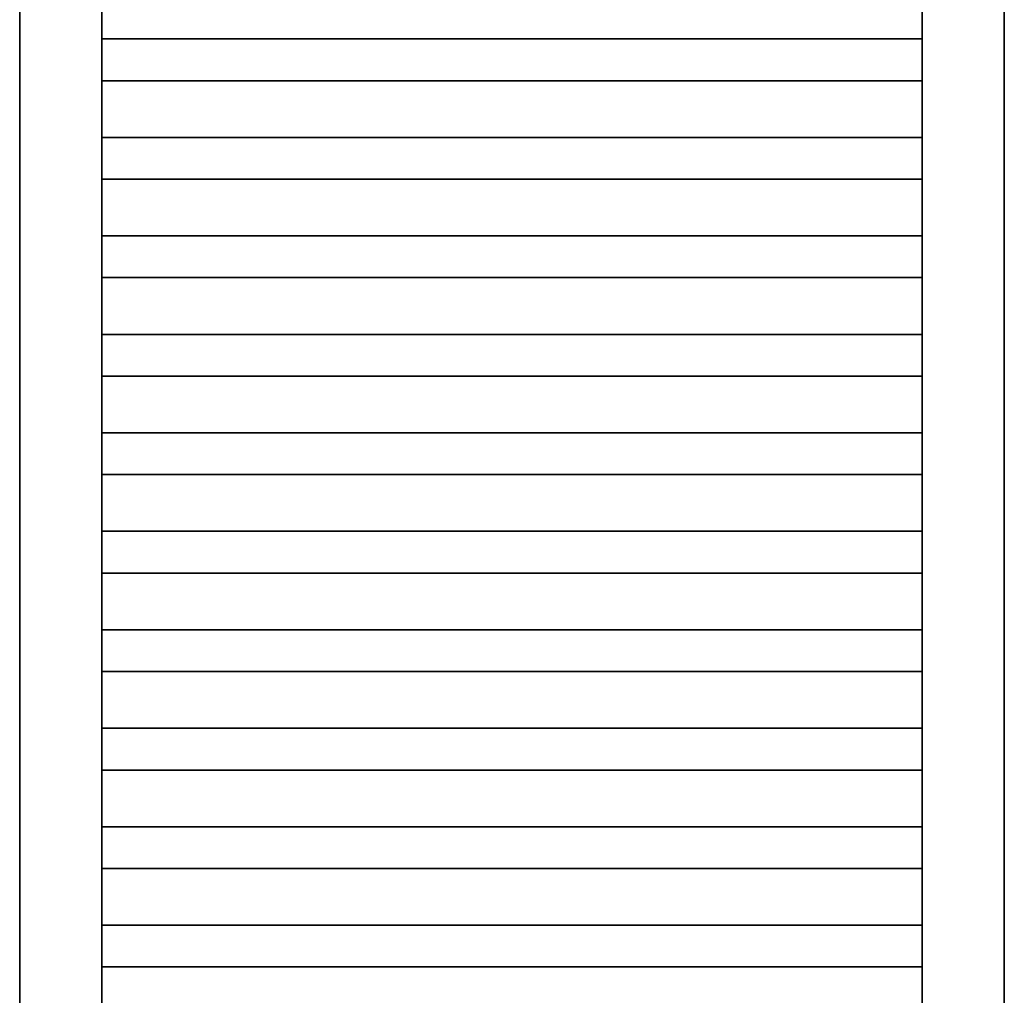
# Model space of a CAD drawing. Header units: millimetres. Extents: x 14365 to 105143, y -126377 to -22383.
# Tile 50 of 191: x 45563 to 46163, y -122555 to -121961. Entities that reach past the tile are written whole.
import ezdxf

# ---------------------------------------------------------------- set-up
doc = ezdxf.new("R2010")
doc.units = ezdxf.units.MM
doc.layers.add('UT_ZAŘÍZENÍ - OT', color=3, linetype='Continuous', lineweight=35)

msp = doc.modelspace()

# ---------------------------------------------------------------- linework, layer by layer
at = {"layer": 'UT_ZAŘÍZENÍ - OT', "linetype": 'Continuous'}
for p, q in [((45563.38, -121463.57), (45563.38, -123283.57)), ((45613.38, -123283.57), (45613.38, -121463.57)), ((46113.38, -121463.57), (46113.38, -123283.57)), ((46163.38, -123283.57), (46163.38, -121463.57)), ((45613.38, -121972.39), (46113.38, -121972.39)), ((45613.38, -121972.39), (46113.38, -121972.39)), ((45613.38, -121972.39), (46113.38, -121972.39)), ((45613.38, -121972.39), (46113.38, -121972.39)), ((45613.38, -121972.39), (46113.38, -121972.39)), ((45613.38, -121972.39), (46113.38, -121972.39)), ((45613.38, -121972.39), (46113.38, -121972.39)), ((45613.38, -121972.39), (46113.38, -121972.39)), ((45613.38, -121972.39), (46113.38, -121972.39)), ((45613.38, -121972.39), (46113.38, -121972.39)), ((45613.38, -121972.39), (46113.38, -121972.39)), ((45613.38, -121972.39), (46113.38, -121972.39)), ((45613.38, -121972.39), (46113.38, -121972.39)), ((45613.38, -121972.39), (46113.38, -121972.39)), ((45613.38, -121972.39), (46113.38, -121972.39)), ((45613.38, -121972.39), (46113.38, -121972.39)), ((45613.38, -121972.39), (46113.38, -121972.39)), ((45613.38, -121972.39), (46113.38, -121972.39)), ((45613.38, -121972.39), (46113.38, -121972.39)), ((45613.38, -121972.39), (46113.38, -121972.39)), ((45613.38, -121972.39), (46113.38, -121972.39)), ((45613.38, -121972.39), (46113.38, -121972.39)), ((45613.38, -121972.39), (46113.38, -121972.39)), ((45613.38, -121972.39), (46113.38, -121972.39)), ((45613.38, -121972.39), (46113.38, -121972.39)), ((45613.38, -121972.39), (46113.38, -121972.39)), ((45613.38, -121972.39), (46113.38, -121972.39)), ((45613.38, -121972.39), (46113.38, -121972.39)), ((45613.38, -121972.39), (46113.38, -121972.39)), ((45613.38, -121972.39), (46113.38, -121972.39)), ((45613.38, -121972.39), (46113.38, -121972.39)), ((45613.38, -121972.39), (46113.38, -121972.39)), ((45613.38, -121972.39), (46113.38, -121972.39)), ((45613.38, -121972.39), (46113.38, -121972.39)), ((45613.38, -121997.84), (46113.38, -121997.84)), ((45613.38, -121997.84), (46113.38, -121997.84)), ((45613.38, -121997.84), (46113.38, -121997.84)), ((45613.38, -121997.84), (46113.38, -121997.84)), ((45613.38, -121997.84), (46113.38, -121997.84)), ((45613.38, -121997.84), (46113.38, -121997.84)), ((45613.38, -121997.84), (46113.38, -121997.84)), ((45613.38, -121997.84), (46113.38, -121997.84)), ((45613.38, -121997.84), (46113.38, -121997.84)), ((45613.38, -121997.84), (46113.38, -121997.84)), ((45613.38, -121997.84), (46113.38, -121997.84)), ((45613.38, -121997.84), (46113.38, -121997.84)), ((45613.38, -121997.84), (46113.38, -121997.84)), ((45613.38, -121997.84), (46113.38, -121997.84)), ((45613.38, -121997.84), (46113.38, -121997.84)), ((45613.38, -121997.84), (46113.38, -121997.84)), ((45613.38, -121997.84), (46113.38, -121997.84)), ((45613.38, -121997.84), (46113.38, -121997.84)), ((45613.38, -121997.84), (46113.38, -121997.84)), ((45613.38, -121997.84), (46113.38, -121997.84)), ((45613.38, -121997.84), (46113.38, -121997.84)), ((45613.38, -121997.84), (46113.38, -121997.84)), ((45613.38, -121997.84), (46113.38, -121997.84)), ((45613.38, -121997.84), (46113.38, -121997.84)), ((45613.38, -121997.84), (46113.38, -121997.84)), ((45613.38, -121997.84), (46113.38, -121997.84)), ((45613.38, -121997.84), (46113.38, -121997.84)), ((45613.38, -121997.84), (46113.38, -121997.84)), ((45613.38, -121997.84), (46113.38, -121997.84)), ((45613.38, -121997.84), (46113.38, -121997.84)), ((45613.38, -121997.84), (46113.38, -121997.84)), ((45613.38, -121997.84), (46113.38, -121997.84)), ((45613.38, -121997.84), (46113.38, -121997.84)), ((45613.38, -121997.84), (46113.38, -121997.84)), ((45613.38, -122032.39), (46113.38, -122032.39)), ((45613.38, -122032.39), (46113.38, -122032.39)), ((45613.38, -122032.39), (46113.38, -122032.39)), ((45613.38, -122032.39), (46113.38, -122032.39)), ((45613.38, -122032.39), (46113.38, -122032.39)), ((45613.38, -122032.39), (46113.38, -122032.39)), ((45613.38, -122032.39), (46113.38, -122032.39)), ((45613.38, -122032.39), (46113.38, -122032.39)), ((45613.38, -122032.39), (46113.38, -122032.39)), ((45613.38, -122032.39), (46113.38, -122032.39)), ((45613.38, -122032.39), (46113.38, -122032.39)), ((45613.38, -122032.39), (46113.38, -122032.39)), ((45613.38, -122032.39), (46113.38, -122032.39)), ((45613.38, -122032.39), (46113.38, -122032.39)), ((45613.38, -122032.39), (46113.38, -122032.39)), ((45613.38, -122032.39), (46113.38, -122032.39)), ((45613.38, -122032.39), (46113.38, -122032.39)), ((45613.38, -122032.39), (46113.38, -122032.39)), ((45613.38, -122032.39), (46113.38, -122032.39)), ((45613.38, -122032.39), (46113.38, -122032.39)), ((45613.38, -122032.39), (46113.38, -122032.39)), ((45613.38, -122032.39), (46113.38, -122032.39)), ((45613.38, -122032.39), (46113.38, -122032.39)), ((45613.38, -122032.39), (46113.38, -122032.39)), ((45613.38, -122032.39), (46113.38, -122032.39)), ((45613.38, -122032.39), (46113.38, -122032.39)), ((45613.38, -122032.39), (46113.38, -122032.39)), ((45613.38, -122032.39), (46113.38, -122032.39)), ((45613.38, -122032.39), (46113.38, -122032.39)), ((45613.38, -122032.39), (46113.38, -122032.39)), ((45613.38, -122032.39), (46113.38, -122032.39)), ((45613.38, -122032.39), (46113.38, -122032.39)), ((45613.38, -122032.39), (46113.38, -122032.39)), ((45613.38, -122032.39), (46113.38, -122032.39)), ((45613.38, -122057.84), (46113.38, -122057.84)), ((45613.38, -122057.84), (46113.38, -122057.84)), ((45613.38, -122057.84), (46113.38, -122057.84)), ((45613.38, -122057.84), (46113.38, -122057.84)), ((45613.38, -122057.84), (46113.38, -122057.84)), ((45613.38, -122057.84), (46113.38, -122057.84)), ((45613.38, -122057.84), (46113.38, -122057.84)), ((45613.38, -122057.84), (46113.38, -122057.84)), ((45613.38, -122057.84), (46113.38, -122057.84)), ((45613.38, -122057.84), (46113.38, -122057.84)), ((45613.38, -122057.84), (46113.38, -122057.84)), ((45613.38, -122057.84), (46113.38, -122057.84)), ((45613.38, -122057.84), (46113.38, -122057.84)), ((45613.38, -122057.84), (46113.38, -122057.84)), ((45613.38, -122057.84), (46113.38, -122057.84)), ((45613.38, -122057.84), (46113.38, -122057.84)), ((45613.38, -122057.84), (46113.38, -122057.84)), ((45613.38, -122057.84), (46113.38, -122057.84)), ((45613.38, -122057.84), (46113.38, -122057.84)), ((45613.38, -122057.84), (46113.38, -122057.84)), ((45613.38, -122057.84), (46113.38, -122057.84)), ((45613.38, -122057.84), (46113.38, -122057.84)), ((45613.38, -122057.84), (46113.38, -122057.84)), ((45613.38, -122057.84), (46113.38, -122057.84)), ((45613.38, -122057.84), (46113.38, -122057.84)), ((45613.38, -122057.84), (46113.38, -122057.84)), ((45613.38, -122057.84), (46113.38, -122057.84)), ((45613.38, -122057.84), (46113.38, -122057.84)), ((45613.38, -122057.84), (46113.38, -122057.84)), ((45613.38, -122057.84), (46113.38, -122057.84)), ((45613.38, -122057.84), (46113.38, -122057.84)), ((45613.38, -122057.84), (46113.38, -122057.84)), ((45613.38, -122057.84), (46113.38, -122057.84)), ((45613.38, -122057.84), (46113.38, -122057.84)), ((45613.38, -122092.39), (46113.38, -122092.39)), ((45613.38, -122092.39), (46113.38, -122092.39)), ((45613.38, -122092.39), (46113.38, -122092.39)), ((45613.38, -122092.39), (46113.38, -122092.39)), ((45613.38, -122092.39), (46113.38, -122092.39)), ((45613.38, -122092.39), (46113.38, -122092.39)), ((45613.38, -122092.39), (46113.38, -122092.39)), ((45613.38, -122092.39), (46113.38, -122092.39)), ((45613.38, -122092.39), (46113.38, -122092.39)), ((45613.38, -122092.39), (46113.38, -122092.39)), ((45613.38, -122092.39), (46113.38, -122092.39)), ((45613.38, -122092.39), (46113.38, -122092.39)), ((45613.38, -122092.39), (46113.38, -122092.39)), ((45613.38, -122092.39), (46113.38, -122092.39)), ((45613.38, -122092.39), (46113.38, -122092.39)), ((45613.38, -122092.39), (46113.38, -122092.39)), ((45613.38, -122092.39), (46113.38, -122092.39)), ((45613.38, -122092.39), (46113.38, -122092.39)), ((45613.38, -122092.39), (46113.38, -122092.39)), ((45613.38, -122092.39), (46113.38, -122092.39)), ((45613.38, -122092.39), (46113.38, -122092.39)), ((45613.38, -122092.39), (46113.38, -122092.39)), ((45613.38, -122092.39), (46113.38, -122092.39)), ((45613.38, -122092.39), (46113.38, -122092.39)), ((45613.38, -122092.39), (46113.38, -122092.39)), ((45613.38, -122092.39), (46113.38, -122092.39)), ((45613.38, -122092.39), (46113.38, -122092.39)), ((45613.38, -122092.39), (46113.38, -122092.39)), ((45613.38, -122092.39), (46113.38, -122092.39)), ((45613.38, -122092.39), (46113.38, -122092.39)), ((45613.38, -122092.39), (46113.38, -122092.39)), ((45613.38, -122092.39), (46113.38, -122092.39)), ((45613.38, -122092.39), (46113.38, -122092.39)), ((45613.38, -122092.39), (46113.38, -122092.39)), ((45613.38, -122117.84), (46113.38, -122117.84)), ((45613.38, -122117.84), (46113.38, -122117.84)), ((45613.38, -122117.84), (46113.38, -122117.84)), ((45613.38, -122117.84), (46113.38, -122117.84)), ((45613.38, -122117.84), (46113.38, -122117.84)), ((45613.38, -122117.84), (46113.38, -122117.84)), ((45613.38, -122117.84), (46113.38, -122117.84)), ((45613.38, -122117.84), (46113.38, -122117.84)), ((45613.38, -122117.84), (46113.38, -122117.84)), ((45613.38, -122117.84), (46113.38, -122117.84)), ((45613.38, -122117.84), (46113.38, -122117.84)), ((45613.38, -122117.84), (46113.38, -122117.84)), ((45613.38, -122117.84), (46113.38, -122117.84)), ((45613.38, -122117.84), (46113.38, -122117.84)), ((45613.38, -122117.84), (46113.38, -122117.84)), ((45613.38, -122117.84), (46113.38, -122117.84)), ((45613.38, -122117.84), (46113.38, -122117.84)), ((45613.38, -122117.84), (46113.38, -122117.84)), ((45613.38, -122117.84), (46113.38, -122117.84)), ((45613.38, -122117.84), (46113.38, -122117.84)), ((45613.38, -122117.84), (46113.38, -122117.84)), ((45613.38, -122117.84), (46113.38, -122117.84)), ((45613.38, -122117.84), (46113.38, -122117.84)), ((45613.38, -122117.84), (46113.38, -122117.84)), ((45613.38, -122117.84), (46113.38, -122117.84)), ((45613.38, -122117.84), (46113.38, -122117.84)), ((45613.38, -122117.84), (46113.38, -122117.84)), ((45613.38, -122117.84), (46113.38, -122117.84)), ((45613.38, -122117.84), (46113.38, -122117.84)), ((45613.38, -122117.84), (46113.38, -122117.84)), ((45613.38, -122117.84), (46113.38, -122117.84)), ((45613.38, -122117.84), (46113.38, -122117.84)), ((45613.38, -122117.84), (46113.38, -122117.84)), ((45613.38, -122117.84), (46113.38, -122117.84)), ((45613.38, -122152.39), (46113.38, -122152.39)), ((45613.38, -122152.39), (46113.38, -122152.39)), ((45613.38, -122152.39), (46113.38, -122152.39)), ((45613.38, -122152.39), (46113.38, -122152.39)), ((45613.38, -122152.39), (46113.38, -122152.39)), ((45613.38, -122152.39), (46113.38, -122152.39)), ((45613.38, -122152.39), (46113.38, -122152.39)), ((45613.38, -122152.39), (46113.38, -122152.39)), ((45613.38, -122152.39), (46113.38, -122152.39)), ((45613.38, -122152.39), (46113.38, -122152.39)), ((45613.38, -122152.39), (46113.38, -122152.39)), ((45613.38, -122152.39), (46113.38, -122152.39)), ((45613.38, -122152.39), (46113.38, -122152.39)), ((45613.38, -122152.39), (46113.38, -122152.39)), ((45613.38, -122152.39), (46113.38, -122152.39)), ((45613.38, -122152.39), (46113.38, -122152.39)), ((45613.38, -122152.39), (46113.38, -122152.39)), ((45613.38, -122152.39), (46113.38, -122152.39)), ((45613.38, -122152.39), (46113.38, -122152.39)), ((45613.38, -122152.39), (46113.38, -122152.39)), ((45613.38, -122152.39), (46113.38, -122152.39)), ((45613.38, -122152.39), (46113.38, -122152.39)), ((45613.38, -122152.39), (46113.38, -122152.39)), ((45613.38, -122152.39), (46113.38, -122152.39)), ((45613.38, -122152.39), (46113.38, -122152.39)), ((45613.38, -122152.39), (46113.38, -122152.39)), ((45613.38, -122152.39), (46113.38, -122152.39)), ((45613.38, -122152.39), (46113.38, -122152.39)), ((45613.38, -122152.39), (46113.38, -122152.39)), ((45613.38, -122152.39), (46113.38, -122152.39)), ((45613.38, -122152.39), (46113.38, -122152.39)), ((45613.38, -122152.39), (46113.38, -122152.39)), ((45613.38, -122152.39), (46113.38, -122152.39)), ((45613.38, -122152.39), (46113.38, -122152.39)), ((45613.38, -122177.84), (46113.38, -122177.84)), ((45613.38, -122177.84), (46113.38, -122177.84)), ((45613.38, -122177.84), (46113.38, -122177.84)), ((45613.38, -122177.84), (46113.38, -122177.84)), ((45613.38, -122177.84), (46113.38, -122177.84)), ((45613.38, -122177.84), (46113.38, -122177.84)), ((45613.38, -122177.84), (46113.38, -122177.84)), ((45613.38, -122177.84), (46113.38, -122177.84)), ((45613.38, -122177.84), (46113.38, -122177.84)), ((45613.38, -122177.84), (46113.38, -122177.84)), ((45613.38, -122177.84), (46113.38, -122177.84)), ((45613.38, -122177.84), (46113.38, -122177.84)), ((45613.38, -122177.84), (46113.38, -122177.84)), ((45613.38, -122177.84), (46113.38, -122177.84)), ((45613.38, -122177.84), (46113.38, -122177.84)), ((45613.38, -122177.84), (46113.38, -122177.84)), ((45613.38, -122177.84), (46113.38, -122177.84)), ((45613.38, -122177.84), (46113.38, -122177.84)), ((45613.38, -122177.84), (46113.38, -122177.84)), ((45613.38, -122177.84), (46113.38, -122177.84)), ((45613.38, -122177.84), (46113.38, -122177.84)), ((45613.38, -122177.84), (46113.38, -122177.84)), ((45613.38, -122177.84), (46113.38, -122177.84)), ((45613.38, -122177.84), (46113.38, -122177.84)), ((45613.38, -122177.84), (46113.38, -122177.84)), ((45613.38, -122177.84), (46113.38, -122177.84)), ((45613.38, -122177.84), (46113.38, -122177.84)), ((45613.38, -122177.84), (46113.38, -122177.84)), ((45613.38, -122177.84), (46113.38, -122177.84)), ((45613.38, -122177.84), (46113.38, -122177.84)), ((45613.38, -122177.84), (46113.38, -122177.84)), ((45613.38, -122177.84), (46113.38, -122177.84)), ((45613.38, -122177.84), (46113.38, -122177.84)), ((45613.38, -122177.84), (46113.38, -122177.84)), ((45613.38, -122212.39), (46113.38, -122212.39)), ((45613.38, -122212.39), (46113.38, -122212.39)), ((45613.38, -122212.39), (46113.38, -122212.39)), ((45613.38, -122212.39), (46113.38, -122212.39)), ((45613.38, -122212.39), (46113.38, -122212.39)), ((45613.38, -122212.39), (46113.38, -122212.39)), ((45613.38, -122212.39), (46113.38, -122212.39)), ((45613.38, -122212.39), (46113.38, -122212.39)), ((45613.38, -122212.39), (46113.38, -122212.39)), ((45613.38, -122212.39), (46113.38, -122212.39)), ((45613.38, -122212.39), (46113.38, -122212.39)), ((45613.38, -122212.39), (46113.38, -122212.39)), ((45613.38, -122212.39), (46113.38, -122212.39)), ((45613.38, -122212.39), (46113.38, -122212.39)), ((45613.38, -122212.39), (46113.38, -122212.39)), ((45613.38, -122212.39), (46113.38, -122212.39)), ((45613.38, -122212.39), (46113.38, -122212.39)), ((45613.38, -122212.39), (46113.38, -122212.39)), ((45613.38, -122212.39), (46113.38, -122212.39)), ((45613.38, -122212.39), (46113.38, -122212.39)), ((45613.38, -122212.39), (46113.38, -122212.39)), ((45613.38, -122212.39), (46113.38, -122212.39)), ((45613.38, -122212.39), (46113.38, -122212.39)), ((45613.38, -122212.39), (46113.38, -122212.39)), ((45613.38, -122212.39), (46113.38, -122212.39)), ((45613.38, -122212.39), (46113.38, -122212.39)), ((45613.38, -122212.39), (46113.38, -122212.39)), ((45613.38, -122212.39), (46113.38, -122212.39)), ((45613.38, -122212.39), (46113.38, -122212.39)), ((45613.38, -122212.39), (46113.38, -122212.39)), ((45613.38, -122212.39), (46113.38, -122212.39)), ((45613.38, -122212.39), (46113.38, -122212.39)), ((45613.38, -122212.39), (46113.38, -122212.39)), ((45613.38, -122212.39), (46113.38, -122212.39)), ((45613.38, -122237.84), (46113.38, -122237.84)), ((45613.38, -122237.84), (46113.38, -122237.84)), ((45613.38, -122237.84), (46113.38, -122237.84)), ((45613.38, -122237.84), (46113.38, -122237.84)), ((45613.38, -122237.84), (46113.38, -122237.84)), ((45613.38, -122237.84), (46113.38, -122237.84)), ((45613.38, -122237.84), (46113.38, -122237.84)), ((45613.38, -122237.84), (46113.38, -122237.84)), ((45613.38, -122237.84), (46113.38, -122237.84)), ((45613.38, -122237.84), (46113.38, -122237.84)), ((45613.38, -122237.84), (46113.38, -122237.84)), ((45613.38, -122237.84), (46113.38, -122237.84)), ((45613.38, -122237.84), (46113.38, -122237.84)), ((45613.38, -122237.84), (46113.38, -122237.84)), ((45613.38, -122237.84), (46113.38, -122237.84)), ((45613.38, -122237.84), (46113.38, -122237.84)), ((45613.38, -122237.84), (46113.38, -122237.84)), ((45613.38, -122237.84), (46113.38, -122237.84)), ((45613.38, -122237.84), (46113.38, -122237.84)), ((45613.38, -122237.84), (46113.38, -122237.84)), ((45613.38, -122237.84), (46113.38, -122237.84)), ((45613.38, -122237.84), (46113.38, -122237.84)), ((45613.38, -122237.84), (46113.38, -122237.84)), ((45613.38, -122237.84), (46113.38, -122237.84)), ((45613.38, -122237.84), (46113.38, -122237.84)), ((45613.38, -122237.84), (46113.38, -122237.84)), ((45613.38, -122237.84), (46113.38, -122237.84)), ((45613.38, -122237.84), (46113.38, -122237.84)), ((45613.38, -122237.84), (46113.38, -122237.84)), ((45613.38, -122237.84), (46113.38, -122237.84)), ((45613.38, -122237.84), (46113.38, -122237.84)), ((45613.38, -122237.84), (46113.38, -122237.84)), ((45613.38, -122237.84), (46113.38, -122237.84)), ((45613.38, -122237.84), (46113.38, -122237.84)), ((45613.38, -122272.39), (46113.38, -122272.39)), ((45613.38, -122272.39), (46113.38, -122272.39)), ((45613.38, -122272.39), (46113.38, -122272.39)), ((45613.38, -122272.39), (46113.38, -122272.39)), ((45613.38, -122272.39), (46113.38, -122272.39)), ((45613.38, -122272.39), (46113.38, -122272.39)), ((45613.38, -122272.39), (46113.38, -122272.39)), ((45613.38, -122272.39), (46113.38, -122272.39)), ((45613.38, -122272.39), (46113.38, -122272.39)), ((45613.38, -122272.39), (46113.38, -122272.39)), ((45613.38, -122272.39), (46113.38, -122272.39)), ((45613.38, -122272.39), (46113.38, -122272.39)), ((45613.38, -122272.39), (46113.38, -122272.39)), ((45613.38, -122272.39), (46113.38, -122272.39)), ((45613.38, -122272.39), (46113.38, -122272.39)), ((45613.38, -122272.39), (46113.38, -122272.39)), ((45613.38, -122272.39), (46113.38, -122272.39)), ((45613.38, -122272.39), (46113.38, -122272.39)), ((45613.38, -122272.39), (46113.38, -122272.39)), ((45613.38, -122272.39), (46113.38, -122272.39)), ((45613.38, -122272.39), (46113.38, -122272.39)), ((45613.38, -122272.39), (46113.38, -122272.39)), ((45613.38, -122272.39), (46113.38, -122272.39)), ((45613.38, -122272.39), (46113.38, -122272.39)), ((45613.38, -122272.39), (46113.38, -122272.39)), ((45613.38, -122272.39), (46113.38, -122272.39)), ((45613.38, -122272.39), (46113.38, -122272.39)), ((45613.38, -122272.39), (46113.38, -122272.39)), ((45613.38, -122272.39), (46113.38, -122272.39)), ((45613.38, -122272.39), (46113.38, -122272.39)), ((45613.38, -122272.39), (46113.38, -122272.39)), ((45613.38, -122272.39), (46113.38, -122272.39)), ((45613.38, -122272.39), (46113.38, -122272.39)), ((45613.38, -122272.39), (46113.38, -122272.39)), ((45613.38, -122297.84), (46113.38, -122297.84)), ((45613.38, -122297.84), (46113.38, -122297.84)), ((45613.38, -122297.84), (46113.38, -122297.84)), ((45613.38, -122297.84), (46113.38, -122297.84)), ((45613.38, -122297.84), (46113.38, -122297.84)), ((45613.38, -122297.84), (46113.38, -122297.84)), ((45613.38, -122297.84), (46113.38, -122297.84)), ((45613.38, -122297.84), (46113.38, -122297.84)), ((45613.38, -122297.84), (46113.38, -122297.84)), ((45613.38, -122297.84), (46113.38, -122297.84)), ((45613.38, -122297.84), (46113.38, -122297.84)), ((45613.38, -122297.84), (46113.38, -122297.84)), ((45613.38, -122297.84), (46113.38, -122297.84)), ((45613.38, -122297.84), (46113.38, -122297.84)), ((45613.38, -122297.84), (46113.38, -122297.84)), ((45613.38, -122297.84), (46113.38, -122297.84)), ((45613.38, -122297.84), (46113.38, -122297.84)), ((45613.38, -122297.84), (46113.38, -122297.84)), ((45613.38, -122297.84), (46113.38, -122297.84)), ((45613.38, -122297.84), (46113.38, -122297.84)), ((45613.38, -122297.84), (46113.38, -122297.84)), ((45613.38, -122297.84), (46113.38, -122297.84)), ((45613.38, -122297.84), (46113.38, -122297.84)), ((45613.38, -122297.84), (46113.38, -122297.84)), ((45613.38, -122297.84), (46113.38, -122297.84)), ((45613.38, -122297.84), (46113.38, -122297.84)), ((45613.38, -122297.84), (46113.38, -122297.84)), ((45613.38, -122297.84), (46113.38, -122297.84)), ((45613.38, -122297.84), (46113.38, -122297.84)), ((45613.38, -122297.84), (46113.38, -122297.84)), ((45613.38, -122297.84), (46113.38, -122297.84)), ((45613.38, -122297.84), (46113.38, -122297.84)), ((45613.38, -122297.84), (46113.38, -122297.84)), ((45613.38, -122297.84), (46113.38, -122297.84)), ((45613.38, -122332.39), (46113.38, -122332.39)), ((45613.38, -122332.39), (46113.38, -122332.39)), ((45613.38, -122332.39), (46113.38, -122332.39)), ((45613.38, -122332.39), (46113.38, -122332.39)), ((45613.38, -122332.39), (46113.38, -122332.39)), ((45613.38, -122332.39), (46113.38, -122332.39)), ((45613.38, -122332.39), (46113.38, -122332.39)), ((45613.38, -122332.39), (46113.38, -122332.39)), ((45613.38, -122332.39), (46113.38, -122332.39)), ((45613.38, -122332.39), (46113.38, -122332.39)), ((45613.38, -122332.39), (46113.38, -122332.39)), ((45613.38, -122332.39), (46113.38, -122332.39)), ((45613.38, -122332.39), (46113.38, -122332.39)), ((45613.38, -122332.39), (46113.38, -122332.39)), ((45613.38, -122332.39), (46113.38, -122332.39)), ((45613.38, -122332.39), (46113.38, -122332.39)), ((45613.38, -122332.39), (46113.38, -122332.39)), ((45613.38, -122332.39), (46113.38, -122332.39)), ((45613.38, -122332.39), (46113.38, -122332.39)), ((45613.38, -122332.39), (46113.38, -122332.39)), ((45613.38, -122332.39), (46113.38, -122332.39)), ((45613.38, -122332.39), (46113.38, -122332.39)), ((45613.38, -122332.39), (46113.38, -122332.39)), ((45613.38, -122332.39), (46113.38, -122332.39)), ((45613.38, -122332.39), (46113.38, -122332.39)), ((45613.38, -122332.39), (46113.38, -122332.39)), ((45613.38, -122332.39), (46113.38, -122332.39)), ((45613.38, -122332.39), (46113.38, -122332.39)), ((45613.38, -122332.39), (46113.38, -122332.39)), ((45613.38, -122332.39), (46113.38, -122332.39)), ((45613.38, -122332.39), (46113.38, -122332.39)), ((45613.38, -122332.39), (46113.38, -122332.39)), ((45613.38, -122332.39), (46113.38, -122332.39)), ((45613.38, -122332.39), (46113.38, -122332.39)), ((45613.38, -122357.84), (46113.38, -122357.84)), ((45613.38, -122357.84), (46113.38, -122357.84)), ((45613.38, -122357.84), (46113.38, -122357.84)), ((45613.38, -122357.84), (46113.38, -122357.84)), ((45613.38, -122357.84), (46113.38, -122357.84)), ((45613.38, -122357.84), (46113.38, -122357.84)), ((45613.38, -122357.84), (46113.38, -122357.84)), ((45613.38, -122357.84), (46113.38, -122357.84)), ((45613.38, -122357.84), (46113.38, -122357.84)), ((45613.38, -122357.84), (46113.38, -122357.84)), ((45613.38, -122357.84), (46113.38, -122357.84)), ((45613.38, -122357.84), (46113.38, -122357.84)), ((45613.38, -122357.84), (46113.38, -122357.84)), ((45613.38, -122357.84), (46113.38, -122357.84)), ((45613.38, -122357.84), (46113.38, -122357.84)), ((45613.38, -122357.84), (46113.38, -122357.84)), ((45613.38, -122357.84), (46113.38, -122357.84)), ((45613.38, -122357.84), (46113.38, -122357.84)), ((45613.38, -122357.84), (46113.38, -122357.84)), ((45613.38, -122357.84), (46113.38, -122357.84)), ((45613.38, -122357.84), (46113.38, -122357.84)), ((45613.38, -122357.84), (46113.38, -122357.84)), ((45613.38, -122357.84), (46113.38, -122357.84)), ((45613.38, -122357.84), (46113.38, -122357.84)), ((45613.38, -122357.84), (46113.38, -122357.84)), ((45613.38, -122357.84), (46113.38, -122357.84)), ((45613.38, -122357.84), (46113.38, -122357.84)), ((45613.38, -122357.84), (46113.38, -122357.84)), ((45613.38, -122357.84), (46113.38, -122357.84)), ((45613.38, -122357.84), (46113.38, -122357.84)), ((45613.38, -122357.84), (46113.38, -122357.84)), ((45613.38, -122357.84), (46113.38, -122357.84)), ((45613.38, -122357.84), (46113.38, -122357.84)), ((45613.38, -122357.84), (46113.38, -122357.84)), ((45613.38, -122392.39), (46113.38, -122392.39)), ((45613.38, -122392.39), (46113.38, -122392.39)), ((45613.38, -122392.39), (46113.38, -122392.39)), ((45613.38, -122392.39), (46113.38, -122392.39)), ((45613.38, -122392.39), (46113.38, -122392.39)), ((45613.38, -122392.39), (46113.38, -122392.39)), ((45613.38, -122392.39), (46113.38, -122392.39)), ((45613.38, -122392.39), (46113.38, -122392.39)), ((45613.38, -122392.39), (46113.38, -122392.39)), ((45613.38, -122392.39), (46113.38, -122392.39)), ((45613.38, -122392.39), (46113.38, -122392.39)), ((45613.38, -122392.39), (46113.38, -122392.39)), ((45613.38, -122392.39), (46113.38, -122392.39)), ((45613.38, -122392.39), (46113.38, -122392.39)), ((45613.38, -122392.39), (46113.38, -122392.39)), ((45613.38, -122392.39), (46113.38, -122392.39)), ((45613.38, -122392.39), (46113.38, -122392.39)), ((45613.38, -122392.39), (46113.38, -122392.39)), ((45613.38, -122392.39), (46113.38, -122392.39)), ((45613.38, -122392.39), (46113.38, -122392.39)), ((45613.38, -122392.39), (46113.38, -122392.39)), ((45613.38, -122392.39), (46113.38, -122392.39)), ((45613.38, -122392.39), (46113.38, -122392.39)), ((45613.38, -122392.39), (46113.38, -122392.39)), ((45613.38, -122392.39), (46113.38, -122392.39)), ((45613.38, -122392.39), (46113.38, -122392.39)), ((45613.38, -122392.39), (46113.38, -122392.39)), ((45613.38, -122392.39), (46113.38, -122392.39)), ((45613.38, -122392.39), (46113.38, -122392.39)), ((45613.38, -122392.39), (46113.38, -122392.39)), ((45613.38, -122392.39), (46113.38, -122392.39)), ((45613.38, -122392.39), (46113.38, -122392.39)), ((45613.38, -122392.39), (46113.38, -122392.39)), ((45613.38, -122392.39), (46113.38, -122392.39)), ((45613.38, -122417.84), (46113.38, -122417.84)), ((45613.38, -122417.84), (46113.38, -122417.84)), ((45613.38, -122417.84), (46113.38, -122417.84)), ((45613.38, -122417.84), (46113.38, -122417.84)), ((45613.38, -122417.84), (46113.38, -122417.84)), ((45613.38, -122417.84), (46113.38, -122417.84)), ((45613.38, -122417.84), (46113.38, -122417.84)), ((45613.38, -122417.84), (46113.38, -122417.84)), ((45613.38, -122417.84), (46113.38, -122417.84)), ((45613.38, -122417.84), (46113.38, -122417.84)), ((45613.38, -122417.84), (46113.38, -122417.84)), ((45613.38, -122417.84), (46113.38, -122417.84)), ((45613.38, -122417.84), (46113.38, -122417.84)), ((45613.38, -122417.84), (46113.38, -122417.84)), ((45613.38, -122417.84), (46113.38, -122417.84)), ((45613.38, -122417.84), (46113.38, -122417.84)), ((45613.38, -122417.84), (46113.38, -122417.84)), ((45613.38, -122417.84), (46113.38, -122417.84)), ((45613.38, -122417.84), (46113.38, -122417.84)), ((45613.38, -122417.84), (46113.38, -122417.84)), ((45613.38, -122417.84), (46113.38, -122417.84)), ((45613.38, -122417.84), (46113.38, -122417.84)), ((45613.38, -122417.84), (46113.38, -122417.84)), ((45613.38, -122417.84), (46113.38, -122417.84)), ((45613.38, -122417.84), (46113.38, -122417.84)), ((45613.38, -122417.84), (46113.38, -122417.84)), ((45613.38, -122417.84), (46113.38, -122417.84)), ((45613.38, -122417.84), (46113.38, -122417.84)), ((45613.38, -122417.84), (46113.38, -122417.84)), ((45613.38, -122417.84), (46113.38, -122417.84)), ((45613.38, -122417.84), (46113.38, -122417.84)), ((45613.38, -122417.84), (46113.38, -122417.84)), ((45613.38, -122417.84), (46113.38, -122417.84)), ((45613.38, -122417.84), (46113.38, -122417.84)), ((45613.38, -122452.39), (46113.38, -122452.39)), ((45613.38, -122452.39), (46113.38, -122452.39)), ((45613.38, -122452.39), (46113.38, -122452.39)), ((45613.38, -122452.39), (46113.38, -122452.39)), ((45613.38, -122452.39), (46113.38, -122452.39)), ((45613.38, -122452.39), (46113.38, -122452.39)), ((45613.38, -122452.39), (46113.38, -122452.39)), ((45613.38, -122452.39), (46113.38, -122452.39)), ((45613.38, -122452.39), (46113.38, -122452.39)), ((45613.38, -122452.39), (46113.38, -122452.39)), ((45613.38, -122452.39), (46113.38, -122452.39)), ((45613.38, -122452.39), (46113.38, -122452.39)), ((45613.38, -122452.39), (46113.38, -122452.39)), ((45613.38, -122452.39), (46113.38, -122452.39)), ((45613.38, -122452.39), (46113.38, -122452.39)), ((45613.38, -122452.39), (46113.38, -122452.39)), ((45613.38, -122452.39), (46113.38, -122452.39)), ((45613.38, -122452.39), (46113.38, -122452.39)), ((45613.38, -122452.39), (46113.38, -122452.39)), ((45613.38, -122452.39), (46113.38, -122452.39)), ((45613.38, -122452.39), (46113.38, -122452.39)), ((45613.38, -122452.39), (46113.38, -122452.39)), ((45613.38, -122452.39), (46113.38, -122452.39)), ((45613.38, -122452.39), (46113.38, -122452.39)), ((45613.38, -122452.39), (46113.38, -122452.39)), ((45613.38, -122452.39), (46113.38, -122452.39)), ((45613.38, -122452.39), (46113.38, -122452.39)), ((45613.38, -122452.39), (46113.38, -122452.39)), ((45613.38, -122452.39), (46113.38, -122452.39)), ((45613.38, -122452.39), (46113.38, -122452.39)), ((45613.38, -122452.39), (46113.38, -122452.39)), ((45613.38, -122452.39), (46113.38, -122452.39)), ((45613.38, -122452.39), (46113.38, -122452.39)), ((45613.38, -122452.39), (46113.38, -122452.39)), ((45613.38, -122477.84), (46113.38, -122477.84)), ((45613.38, -122477.84), (46113.38, -122477.84)), ((45613.38, -122477.84), (46113.38, -122477.84)), ((45613.38, -122477.84), (46113.38, -122477.84)), ((45613.38, -122477.84), (46113.38, -122477.84)), ((45613.38, -122477.84), (46113.38, -122477.84)), ((45613.38, -122477.84), (46113.38, -122477.84)), ((45613.38, -122477.84), (46113.38, -122477.84)), ((45613.38, -122477.84), (46113.38, -122477.84)), ((45613.38, -122477.84), (46113.38, -122477.84)), ((45613.38, -122477.84), (46113.38, -122477.84)), ((45613.38, -122477.84), (46113.38, -122477.84)), ((45613.38, -122477.84), (46113.38, -122477.84)), ((45613.38, -122477.84), (46113.38, -122477.84)), ((45613.38, -122477.84), (46113.38, -122477.84)), ((45613.38, -122477.84), (46113.38, -122477.84)), ((45613.38, -122477.84), (46113.38, -122477.84)), ((45613.38, -122477.84), (46113.38, -122477.84)), ((45613.38, -122477.84), (46113.38, -122477.84)), ((45613.38, -122477.84), (46113.38, -122477.84)), ((45613.38, -122477.84), (46113.38, -122477.84)), ((45613.38, -122477.84), (46113.38, -122477.84)), ((45613.38, -122477.84), (46113.38, -122477.84)), ((45613.38, -122477.84), (46113.38, -122477.84)), ((45613.38, -122477.84), (46113.38, -122477.84)), ((45613.38, -122477.84), (46113.38, -122477.84)), ((45613.38, -122477.84), (46113.38, -122477.84)), ((45613.38, -122477.84), (46113.38, -122477.84)), ((45613.38, -122477.84), (46113.38, -122477.84)), ((45613.38, -122477.84), (46113.38, -122477.84)), ((45613.38, -122477.84), (46113.38, -122477.84)), ((45613.38, -122477.84), (46113.38, -122477.84)), ((45613.38, -122477.84), (46113.38, -122477.84)), ((45613.38, -122477.84), (46113.38, -122477.84)), ((45613.38, -122512.39), (46113.38, -122512.39)), ((45613.38, -122512.39), (46113.38, -122512.39)), ((45613.38, -122512.39), (46113.38, -122512.39)), ((45613.38, -122512.39), (46113.38, -122512.39)), ((45613.38, -122512.39), (46113.38, -122512.39)), ((45613.38, -122512.39), (46113.38, -122512.39)), ((45613.38, -122512.39), (46113.38, -122512.39)), ((45613.38, -122512.39), (46113.38, -122512.39)), ((45613.38, -122512.39), (46113.38, -122512.39)), ((45613.38, -122512.39), (46113.38, -122512.39)), ((45613.38, -122512.39), (46113.38, -122512.39)), ((45613.38, -122512.39), (46113.38, -122512.39)), ((45613.38, -122512.39), (46113.38, -122512.39)), ((45613.38, -122512.39), (46113.38, -122512.39)), ((45613.38, -122512.39), (46113.38, -122512.39)), ((45613.38, -122512.39), (46113.38, -122512.39)), ((45613.38, -122512.39), (46113.38, -122512.39)), ((45613.38, -122512.39), (46113.38, -122512.39)), ((45613.38, -122512.39), (46113.38, -122512.39)), ((45613.38, -122512.39), (46113.38, -122512.39)), ((45613.38, -122512.39), (46113.38, -122512.39)), ((45613.38, -122512.39), (46113.38, -122512.39)), ((45613.38, -122512.39), (46113.38, -122512.39)), ((45613.38, -122512.39), (46113.38, -122512.39)), ((45613.38, -122512.39), (46113.38, -122512.39)), ((45613.38, -122512.39), (46113.38, -122512.39)), ((45613.38, -122512.39), (46113.38, -122512.39)), ((45613.38, -122512.39), (46113.38, -122512.39)), ((45613.38, -122512.39), (46113.38, -122512.39)), ((45613.38, -122512.39), (46113.38, -122512.39)), ((45613.38, -122512.39), (46113.38, -122512.39)), ((45613.38, -122512.39), (46113.38, -122512.39)), ((45613.38, -122512.39), (46113.38, -122512.39)), ((45613.38, -122512.39), (46113.38, -122512.39)), ((45613.38, -122537.84), (46113.38, -122537.84)), ((45613.38, -122537.84), (46113.38, -122537.84)), ((45613.38, -122537.84), (46113.38, -122537.84)), ((45613.38, -122537.84), (46113.38, -122537.84)), ((45613.38, -122537.84), (46113.38, -122537.84)), ((45613.38, -122537.84), (46113.38, -122537.84)), ((45613.38, -122537.84), (46113.38, -122537.84)), ((45613.38, -122537.84), (46113.38, -122537.84)), ((45613.38, -122537.84), (46113.38, -122537.84)), ((45613.38, -122537.84), (46113.38, -122537.84)), ((45613.38, -122537.84), (46113.38, -122537.84)), ((45613.38, -122537.84), (46113.38, -122537.84)), ((45613.38, -122537.84), (46113.38, -122537.84)), ((45613.38, -122537.84), (46113.38, -122537.84)), ((45613.38, -122537.84), (46113.38, -122537.84)), ((45613.38, -122537.84), (46113.38, -122537.84)), ((45613.38, -122537.84), (46113.38, -122537.84)), ((45613.38, -122537.84), (46113.38, -122537.84)), ((45613.38, -122537.84), (46113.38, -122537.84)), ((45613.38, -122537.84), (46113.38, -122537.84)), ((45613.38, -122537.84), (46113.38, -122537.84)), ((45613.38, -122537.84), (46113.38, -122537.84)), ((45613.38, -122537.84), (46113.38, -122537.84)), ((45613.38, -122537.84), (46113.38, -122537.84)), ((45613.38, -122537.84), (46113.38, -122537.84)), ((45613.38, -122537.84), (46113.38, -122537.84)), ((45613.38, -122537.84), (46113.38, -122537.84)), ((45613.38, -122537.84), (46113.38, -122537.84)), ((45613.38, -122537.84), (46113.38, -122537.84)), ((45613.38, -122537.84), (46113.38, -122537.84)), ((45613.38, -122537.84), (46113.38, -122537.84)), ((45613.38, -122537.84), (46113.38, -122537.84)), ((45613.38, -122537.84), (46113.38, -122537.84)), ((45613.38, -122537.84), (46113.38, -122537.84))]:
    msp.add_line(p, q, dxfattribs=at)

doc.saveas('drawing.dxf')
